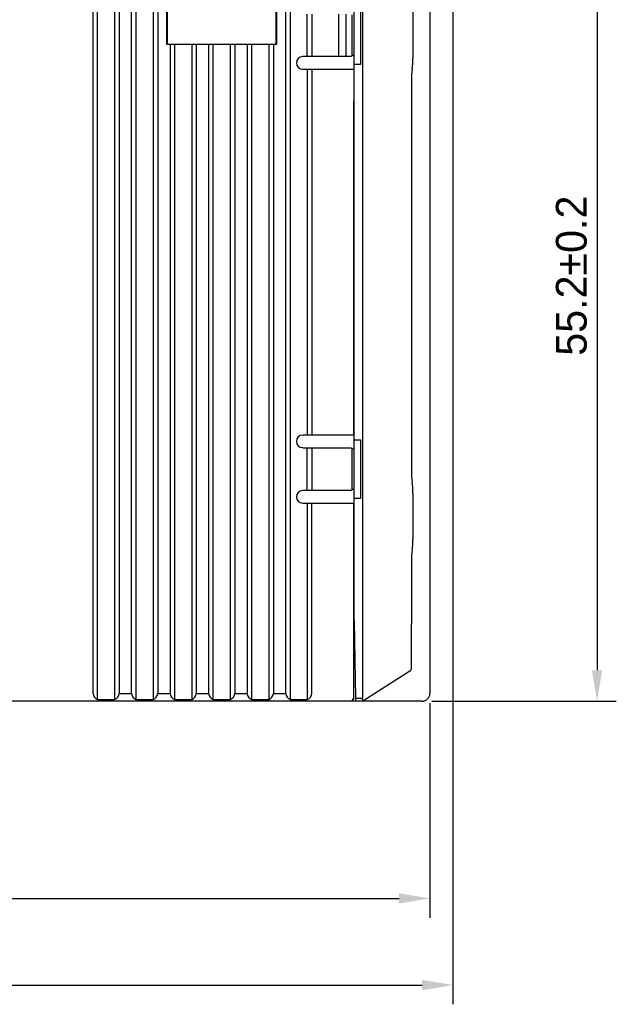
# Model space of a CAD drawing. Header units: millimetres. Extents: x 0 to 427, y 0 to 299.
# Tile 15 of 25: x 167 to 206, y 101 to 164. Entities that reach past the tile are written whole.
import ezdxf

# ---------------------------------------------------------------- set-up
doc = ezdxf.new("R2010")
doc.units = ezdxf.units.MM
doc.header["$LTSCALE"] = 23.1
doc.header["$MEASUREMENT"] = 0
doc.header["$PDSIZE"] = -5
doc.layers.add('IQC尺寸', color=3, linetype='Continuous', lineweight=18)
doc.layers.add('Layer0000', color=7, linetype='Continuous', lineweight=25)
doc.dimstyles.new('+-0.05', dxfattribs={"dimtxt": 2, "dimasz": 2, "dimexe": 1.25, "dimexo": 0.625, "dimtad": 1, "dimdsep": 46, "dimtxsty": 'Standard', "dimcen": 1.5, "dimdle": 4, "dimadec": 0, "dimazin": 0, "dimtol": 1, "dimtp": 0.05, "dimtm": 0.05, "dimtfac": 1, "dimtmove": 0, "dimatfit": 3, "dimfxl": 1, "dimtolj": 1, "dimarcsym": 0})

# ---------------------------------------------------------------- blocks, each defined once
blk = doc.blocks.new('*D25')
at = {"layer": 'Defpoints', "color": 0}
for p in [(93.588, 124.265), (193.588, 120.665), (193.588, 107.37)]:
    blk.add_point(p, dxfattribs=at)
at = {"layer": 'IQC尺寸', "color": 0, "lineweight": -2}
for p, q in [((93.588, 123.64), (93.588, 106.12)), ((193.588, 120.04), (193.588, 106.12)), ((95.588, 107.37), (191.588, 107.37))]:
    blk.add_line(p, q, dxfattribs=at)
at = {"layer": 'IQC尺寸', "color": 0}
for points in [[(95.588, 107.703), (95.588, 107.037), (93.588, 107.37)], [(191.588, 107.037), (191.588, 107.703), (193.588, 107.37)]]:
    blk.add_solid(points, dxfattribs=at)
at = {"layer": 'IQC尺寸', "color": 0, "insert": (143.588, 109.025), "char_height": 2, "attachment_point": 5}
blk.add_mtext('\\A1;100%%p0.2', dxfattribs=at)
blk = doc.blocks.new('*D26')
at = {"layer": 'Defpoints', "color": 0}
for p in [(189.238, 175.364), (193.088, 120.165), (204.434, 120.165)]:
    blk.add_point(p, dxfattribs=at)
at = {"layer": 'IQC尺寸', "color": 0, "lineweight": -2}
for p, q in [((189.863, 175.364), (205.684, 175.364)), ((204.434, 173.364), (204.434, 122.165)), ((193.713, 120.165), (205.684, 120.165))]:
    blk.add_line(p, q, dxfattribs=at)
at = {"layer": 'IQC尺寸', "color": 0}
for points in [[(204.768, 173.364), (204.101, 173.364), (204.434, 175.364)], [(204.101, 122.165), (204.768, 122.165), (204.434, 120.165)]]:
    blk.add_solid(points, dxfattribs=at)
at = {"layer": 'IQC尺寸', "color": 0, "insert": (202.779, 147.764), "char_height": 2, "attachment_point": 5, "rotation": 90}
blk.add_mtext('\\A1;55.2%%p0.2', dxfattribs=at)
blk = doc.blocks.new('*D34')
at = {"layer": 'Defpoints', "color": 0}
for p in [(195.088, 174.065), (89.1, 120.365), (195.088, 101.751)]:
    blk.add_point(p, dxfattribs=at)
at = {"layer": 'IQC尺寸', "color": 0, "lineweight": -2}
for p, q in [((195.088, 173.44), (195.088, 100.501)), ((89.1, 119.74), (89.1, 100.501)), ((91.1, 101.751), (193.088, 101.751))]:
    blk.add_line(p, q, dxfattribs=at)
at = {"layer": 'IQC尺寸', "color": 0}
for points in [[(91.1, 102.085), (91.1, 101.418), (89.1, 101.751)], [(193.088, 101.418), (193.088, 102.085), (195.088, 101.751)]]:
    blk.add_solid(points, dxfattribs=at)
at = {"layer": 'IQC尺寸', "color": 0, "insert": (142.094, 103.406), "char_height": 2, "attachment_point": 5}
blk.add_mtext('\\A1;106%%p0.2', dxfattribs=at)

msp = doc.modelspace()

# ---------------------------------------------------------------- linework, layer by layer
at = {"layer": 'Layer0000', "color": 7, "linetype": 'Continuous', "lineweight": 25}
for p, q in [((172.038, 120.265), (172.038, 175.257)), ((173.138, 175.257), (173.138, 120.265)), ((174.538, 120.265), (174.538, 175.257)), ((175.638, 175.257), (175.638, 120.265)), ((184.538, 120.265), (184.538, 175.257)), ((189.238, 125.337), (189.238, 175.129)), ((171.738, 120.665), (171.738, 174.857)), ((173.438, 174.857), (173.438, 120.665)), ((174.238, 120.665), (174.238, 174.857)), ((175.938, 174.857), (175.938, 120.665)), ((184.238, 120.665), (184.238, 174.857)), ((193.588, 174.832), (193.588, 125.109)), ((176.525, 162.752), (176.525, 164.978)), ((176.548, 164.955), (176.548, 162.775)), ((183.628, 162.775), (183.628, 164.955)), ((183.65, 164.978), (183.65, 162.752)), ((188.68, 161.465), (188.68, 165.265)), ((189.088, 165.265), (189.088, 161.465)), ((192.488, 164.855), (192.488, 161.875)), ((185.638, 162.001), (185.638, 164.729)), ((185.938, 164.724), (185.938, 162.006)), ((187.694, 162.006), (187.694, 164.724)), ((188.161, 161.997), (188.161, 164.733)), ((188.538, 164.689), (188.538, 162.041)), ((176.525, 162.752), (176.548, 162.775)), ((176.738, 162.752), (176.525, 162.752)), ((176.548, 162.775), (183.628, 162.775)), ((177.038, 162.756), (176.738, 162.752)), ((176.738, 162.752), (176.738, 120.665)), ((177.038, 120.265), (177.038, 162.756)), ((178.138, 162.756), (177.038, 162.756)), ((178.138, 162.756), (178.138, 120.265)), ((178.438, 162.752), (178.138, 162.756)), ((178.438, 162.752), (178.438, 120.665)), ((179.238, 162.752), (178.438, 162.752)), ((179.538, 162.756), (179.238, 162.752)), ((179.238, 162.752), (179.238, 120.665)), ((179.538, 120.265), (179.538, 162.756)), ((180.638, 162.756), (179.538, 162.756)), ((180.638, 162.756), (180.638, 120.265)), ((180.938, 162.752), (180.638, 162.756)), ((180.938, 162.752), (180.938, 120.665)), ((181.738, 162.752), (180.938, 162.752)), ((182.038, 162.756), (181.738, 162.752)), ((181.738, 162.752), (181.738, 120.665)), ((182.038, 120.265), (182.038, 162.756)), ((183.138, 162.756), (182.038, 162.756)), ((183.138, 162.756), (183.138, 120.265)), ((183.438, 162.752), (183.138, 162.756)), ((183.65, 162.752), (183.438, 162.752)), ((183.438, 162.752), (183.438, 120.665)), ((183.65, 162.752), (183.628, 162.775)), ((187.007, 161.972), (185.338, 161.971)), ((188.515, 161.972), (187.007, 161.972)), ((188.514, 161.973), (188.515, 161.972)), ((188.538, 162.041), (188.515, 161.972)), ((188.668, 162.041), (188.538, 162.041)), ((185.338, 161.158), (187.007, 161.158)), ((185.638, 161.129), (185.638, 137.451)), ((185.938, 161.124), (185.938, 137.456)), ((187.008, 161.158), (187.488, 161.158)), ((187.488, 161.158), (188.644, 161.158)), ((188.688, 161.465), (188.68, 161.465)), ((188.688, 137.115), (188.688, 161.465)), ((189.088, 161.465), (188.688, 161.465)), ((192.436, 161.157), (192.437, 161.162)), ((192.388, 160.455), (192.388, 135.104)), ((188.644, 159.115), (188.644, 150.503)), ((188.644, 150.503), (188.644, 145.532)), ((188.644, 145.532), (188.644, 142.865)), ((188.644, 142.865), (188.643, 141.115)), ((188.644, 141.115), (188.644, 140.331)), ((188.644, 140.331), (188.644, 139.115)), ((188.644, 139.115), (188.644, 137.422)), ((187.007, 137.422), (185.338, 137.421)), ((187.488, 137.422), (187.008, 137.422)), ((188.644, 137.422), (187.488, 137.422)), ((188.68, 133.315), (188.68, 137.115)), ((188.68, 137.115), (188.688, 137.115)), ((188.688, 137.115), (189.088, 137.115)), ((189.088, 137.115), (189.088, 133.315)), ((185.338, 136.608), (187.008, 136.608)), ((185.638, 133.851), (185.638, 136.579)), ((185.938, 136.574), (185.938, 133.856)), ((187.008, 136.608), (188.515, 136.608)), ((188.515, 136.608), (188.538, 136.539)), ((188.538, 136.539), (188.668, 136.539)), ((188.538, 136.539), (188.538, 133.891)), ((192.436, 134.373), (192.437, 134.367)), ((187.008, 133.822), (185.338, 133.821)), ((188.515, 133.822), (187.008, 133.822)), ((188.514, 133.823), (188.515, 133.822)), ((188.538, 133.891), (188.515, 133.822)), ((188.668, 133.891), (188.538, 133.891)), ((192.488, 133.655), (192.488, 130.675)), ((185.338, 133.008), (187.007, 133.008)), ((185.638, 132.979), (185.638, 120.265)), ((185.938, 120.665), (185.938, 132.974)), ((187.008, 133.008), (188.644, 133.008)), ((188.644, 133.008), (188.644, 127.683)), ((188.688, 133.315), (188.68, 133.315)), ((188.688, 125.366), (188.688, 133.315)), ((189.088, 133.315), (188.688, 133.315)), ((192.436, 129.957), (192.437, 129.963)), ((188.668, 129.466), (188.644, 129.466)), ((192.388, 129.245), (192.388, 125.172)), ((188.644, 127.683), (188.645, 121.665)), ((188.688, 125.366), (188.775, 120.361)), ((189.237, 120.396), (189.238, 125.337)), ((192.388, 122.275), (192.388, 125.172)), ((193.588, 125.109), (193.588, 120.665)), ((192.295, 122.106), (189.238, 120.165)), ((188.644, 121.665), (188.644, 120.365)), ((188.44, 120.165), (161.966, 120.165)), ((172.038, 120.265), (173.138, 120.265)), ((173.438, 120.665), (174.238, 120.665)), ((174.538, 120.265), (175.638, 120.265)), ((175.938, 120.665), (176.738, 120.665)), ((177.038, 120.265), (178.138, 120.265)), ((178.438, 120.665), (179.238, 120.665)), ((179.538, 120.265), (180.638, 120.265)), ((180.938, 120.665), (181.738, 120.665)), ((182.038, 120.265), (183.138, 120.265)), ((183.438, 120.665), (184.238, 120.665)), ((184.538, 120.265), (185.638, 120.265)), ((188.44, 120.165), (188.444, 120.165)), ((188.759, 120.166), (188.459, 120.166)), ((188.644, 120.365), (188.64, 120.365)), ((188.777, 120.165), (188.759, 120.165)), ((188.775, 120.361), (189.209, 120.361)), ((188.777, 120.165), (188.775, 120.165)), ((189.238, 120.165), (188.777, 120.165)), ((193.088, 120.165), (189.238, 120.165))]:
    msp.add_line(p, q, dxfattribs=at)
for centre, radius, start, end in [((185.342, 161.565), 0.406, 90.61016, 269.38965), ((187.488, 161.875), 5, 351.74576, 0.00003), ((197.518, 160.455), 5.13, 172.13477, 179.99924), ((185.341, 137.015), 0.406, 90.42314, 269.5766), ((197.51, 135.074), 5.122, 179.66929, 187.87149), ((187.488, 133.655), 5, 0.00078, 8.25394), ((185.341, 133.415), 0.406, 90.42314, 269.5766), ((187.488, 130.675), 5, 351.74598, 359.99926), ((197.654, 129.245), 5.266, 172.23429, 179.99982), ((192.188, 122.275), 0.2, 302.41231, 0), ((172.211, 120.707), 0.475, 185.12298, 248.61695), ((172.964, 120.707), 0.475, 291.38195, 354.87676), ((174.711, 120.707), 0.475, 185.12298, 248.61695), ((175.464, 120.707), 0.475, 291.38195, 354.87676), ((177.211, 120.707), 0.475, 185.123, 248.617), ((177.964, 120.707), 0.475, 291.38195, 354.87676), ((179.711, 120.707), 0.475, 185.123, 248.617), ((180.464, 120.707), 0.475, 291.38195, 354.87676), ((182.211, 120.707), 0.475, 185.123, 248.617), ((182.964, 120.707), 0.475, 291.38195, 354.87676), ((184.711, 120.707), 0.475, 185.123, 248.617), ((185.464, 120.707), 0.475, 291.38239, 354.87686), ((188.434, 120.371), 0.207, 271.79024, 358.21053), ((188.444, 120.365), 0.2, 269.99996, 359.99996), ((179.444, 120.15), 9.333, 0.09184, 1.29827), ((189.557, 120.312), 0.352, 171.92888, 204.72175), ((189.159, 120.431), 0.0855, 305.7245, 335.80679), ((193.088, 120.665), 0.5, 270, 360)]:
    msp.add_arc(centre, radius, start, end, dxfattribs=at)
msp.add_rational_spline([(188.644, 127.683), (188.644, 127.683), (188.644, 127.683)], [1, 0.999999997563, 0.999999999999], degree=2, dxfattribs=at)
msp.add_open_spline([(188.645, 121.665), (188.645, 121.665), (188.645, 121.665), (188.644, 121.665)], degree=3, dxfattribs=at)

# ---------------------------------------------------------------- dimensions: what is measured, and where the dimension line sits
at = {"layer": 'IQC尺寸'}
dim = msp.add_linear_dim(base=(204.434, 120.165), p1=(189.238, 175.364), p2=(193.088, 120.165), angle=90, text='<>%%p0.2', dimstyle='+-0.05', override={"dimgap": 0.625, "dimtad": 1, "dimjust": 0, "dimdec": 2, "dimlfac": 1, "dimpost": '<>', "dimse1": 0, "dimse2": 0, "dimsd1": 0, "dimsd2": 0, "dimtol": 0, "dimlim": 0, "dimtofl": 1, "dimtvp": 0.1, "dimarcsym": 1}, dxfattribs=at)
dim.commit()
dim.dimension.update_dxf_attribs({"geometry": '*D26', "text_midpoint": (202.779, 147.764)})
for base, p1, p2, override, picture, middle in [((195.088, 101.751), (89.1, 120.365), (195.088, 174.065), {"dimgap": 0.625, "dimtad": 1, "dimjust": 0, "dimdec": 1, "dimlfac": 1, "dimpost": '<>', "dimse1": 0, "dimse2": 0, "dimsd1": 0, "dimsd2": 0, "dimtol": 0, "dimlim": 0, "dimtofl": 1, "dimtvp": 0.1, "dimarcsym": 1}, '*D34', (142.094, 103.406)), ((193.588, 107.37), (93.588, 124.265), (193.588, 120.665), {"dimgap": 0.625, "dimtad": 1, "dimjust": 0, "dimdec": 2, "dimlfac": 1, "dimpost": '<>', "dimse1": 0, "dimse2": 0, "dimsd1": 0, "dimsd2": 0, "dimtol": 0, "dimlim": 0, "dimtofl": 1, "dimtvp": 0.1, "dimarcsym": 1}, '*D25', (143.588, 109.025))]:
    dim = msp.add_linear_dim(base=base, p1=p1, p2=p2, text='<>%%p0.2', dimstyle='+-0.05', override=override, dxfattribs=at)
    dim.commit()
    dim.dimension.update_dxf_attribs({"geometry": picture, "text_midpoint": middle})

doc.saveas('drawing.dxf')
